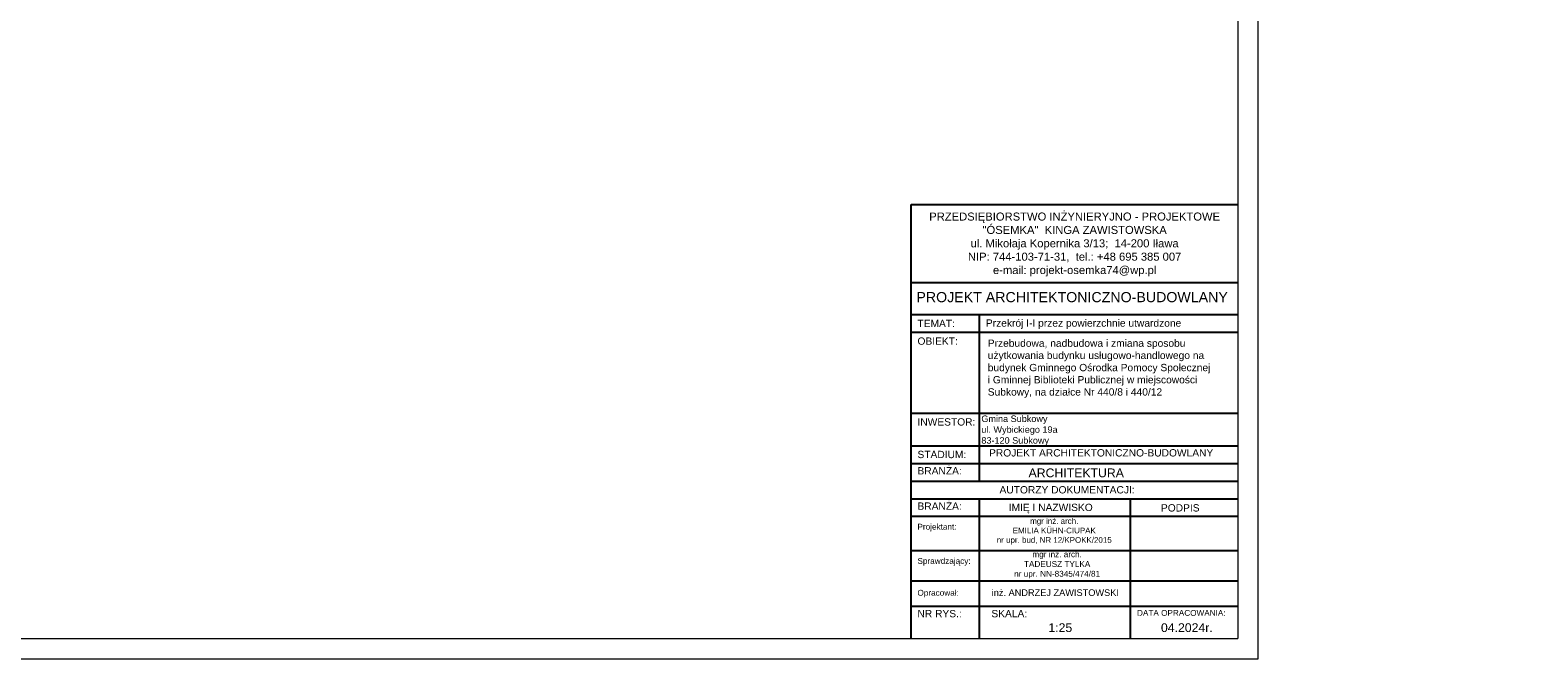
# Model space of a CAD drawing. Header units: millimetres. Extents: x 6197 to 108098, y 4257 to 29730.
# Tile 140 of 148: x 67370 to 71080, y 9027 to 10575. Entities that reach past the tile are written whole.
import ezdxf

# ---------------------------------------------------------------- set-up
doc = ezdxf.new("R2010")
doc.units = ezdxf.units.MM
doc.layers.add('R-TAB', color=1, linetype='Continuous')
doc.styles.get("Standard").update_dxf_attribs({"font": 'arial.ttf'})

msp = doc.modelspace()

# ---------------------------------------------------------------- linework, layer by layer
at = {"lineweight": 20}
for p, q in [((70391.65457410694, 9027.33423355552), (70391.65457410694, 13227.33423355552)), ((70341.65457410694, 13177.33423355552), (70341.65457410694, 9077.33423355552)), ((64501.65457410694, 9077.33423355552), (70341.65457410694, 9077.33423355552)), ((64451.65457410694, 9027.33423355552), (70391.65457410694, 9027.33423355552))]:
    msp.add_line(p, q, dxfattribs=at)
at = {"layer": 'R-TAB', "color": 0}
for p, q in [((69538.18747396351, 10145.84441057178), (70341.65457410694, 10145.84441057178)), ((69538.18747396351, 9205.456946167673), (69538.18747396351, 10145.84441057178)), ((69538.18747396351, 9953.805833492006), (70341.65457410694, 9953.805833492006)), ((69538.18747396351, 9874.830833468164), (70341.65457410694, 9874.830833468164)), ((69705.79028196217, 9465.090550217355), (69705.79028196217, 9874.830833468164)), ((69538.18747396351, 9831.394583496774), (70341.65457410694, 9831.394583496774)), ((69538.18747396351, 9632.43509975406), (70341.65457410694, 9632.43509975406)), ((69538.18747396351, 9551.963050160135), (70341.65457410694, 9551.963050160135)), ((69538.18747396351, 9508.526800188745), (70341.65457410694, 9508.526800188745)), ((69538.18747396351, 9465.090550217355), (70341.65457410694, 9465.090550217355)), ((69538.18747396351, 9421.654300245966), (70341.65457410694, 9421.654300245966)), ((69705.79028196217, 9205.456946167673), (69705.79028196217, 9421.654300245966)), ((70077.26243634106, 9205.456946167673), (70077.26243634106, 9421.654300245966)), ((69538.18747396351, 9378.218050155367), (70341.65457410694, 9378.218050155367)), ((69538.18747396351, 9294.00036672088), (70341.65457410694, 9294.00036672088)), ((69538.18747396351, 9219.819208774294), (70341.65457410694, 9219.819208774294)), ((69538.18747396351, 9077.33423355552), (69538.18747396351, 9219.819208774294)), ((69538.18747396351, 9219.819208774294), (70341.65457410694, 9219.819208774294)), ((69538.18747396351, 9219.819208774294), (70341.65457410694, 9219.819208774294)), ((69538.18747396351, 9219.819208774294), (70341.65457410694, 9219.819208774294)), ((69705.79028196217, 9077.33423355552), (69705.79028196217, 9219.819208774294)), ((70077.26243634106, 9077.33423355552), (70077.26243634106, 9219.819208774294)), ((69538.18747396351, 9156.981325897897), (70341.65457410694, 9156.981325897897))]:
    msp.add_line(p, q, dxfattribs=at)

# ---------------------------------------------------------------- texts
at = {"lineweight": 0, "insert": (69726.3670958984, 9813.480281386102), "char_height": 18, "width": 610.1979330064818, "attachment_point": 1}
msp.add_mtext('\\A1;Przebudowa, nadbudowa i zmiana sposobu użytkowania budynku usługowo-handlowego na budynek Gminnego Ośrodka Pomocy Społecznej ^Ji Gminnej Biblioteki Publicznej w miejscowości Subkowy, na działce Nr 440/8 i 440/12', dxfattribs=at)
at = {"layer": 'R-TAB', "color": 0, "ltscale": 24}
for s, insert, char_height, width, attachment_point in [('PRZEDSIĘBIORSTWO INŻYNIERYJNO - PROJEKTOWE\\P"ÓSEMKA"  KINGA ZAWISTOWSKA\\Pul. Mikołaja Kopernika 3/13;  14-200 Iława\\PNIP: 744-103-71-31,  tel.: +48 695 385 007\\Pe-mail: projekt-osemka74@wp.pl', (69940.14278025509, 10047.34175291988), 19.74375, 781.7201668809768, 5), ('PROJEKT ARCHITEKTONICZNO-BUDOWLANY', (69550.75343389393, 9930.31276443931), 25, 1090.217896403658, 1), ('TEMAT:', (69553.4340090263, 9861.94348946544), 18, 136.7002584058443, 1), ('Przekrój I-I przez powierzchnie utwardzone', (69721.81557984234, 9862.991310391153), 18, 711.5777248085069, 1), ('OBIEKT:', (69553.4340090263, 9818.587470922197), 18, 136.7002584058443, 1), ('INWESTOR:', (69553.4340090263, 9619.627987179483), 18, 136.7002584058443, 1), ('Gmina Subkowy\\Pul. Wybickiego 19a\\P83-120 Subkowy', (69710.64175791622, 9626.414865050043), 16, 675.7762097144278, 1), ('STADIUM:', (69553.4340090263, 9539.469730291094), 18, 136.7002584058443, 1), ('PROJEKT ARCHITEKTONICZNO-BUDOWLANY', (69729.54557127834, 9543.511056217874), 18, 1090.217896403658, 1), ('BRANŻA:', (69553.4340090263, 9499.237431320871), 18, 136.7002584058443, 1), ('ARCHITEKTURA', (69826.70260186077, 9496.033480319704), 21.6, 490.7206424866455, 1), ('\\pi208.80059;AUTORZY DOKUMENTACJI:', (69546.49243302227, 9452.5621688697), 18, 747.8999604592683, 1), ('BRANŻA:', (69553.4340090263, 9412.364931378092), 18, 136.7002584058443, 1), ('\\pi13.924;IMIĘ I NAZWISKO', (69763.97044248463, 9409.182685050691), 18, 253.4201483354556, 1), ('PODPIS', (70152.48521156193, 9408.079083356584), 18, 136.7002584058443, 1), ('Projektant:', (69553.4340090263, 9359.787653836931), 14.4, 136.7002584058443, 1), ('{\\C256;\\c0;mgr inż. arch. \\PEMILIA KÜHN-CIUPAK\\Pnr upr. bud, NR 12/KPOKK/2015}', (69889.99772281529, 9373.68055084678), 14, 282.632780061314, 2), ('Sprawdzający:', (69553.4340090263, 9275.569970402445), 14.4, 136.7002584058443, 1), ('{\\C256;\\c0;mgr inż. arch. \\PTADEUSZ TYLKA\\Pnr upr. NN-8345/474/81}', (69897.11652393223, 9292.014890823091), 14.4, 350.3374905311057, 2), ('Opracował:', (69553.4340090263, 9197.194792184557), 14.4, 136.7002584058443, 1), ('inż. ANDRZEJ ZAWISTOWSKI', (69892.59400815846, 9182.041136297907), 16.2, 346.4996319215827, 8), ('NR RYS.:', (69553.4340090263, 9147.691957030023), 18, 136.7002584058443, 1), ('SKALA:', (69735.3528913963, 9147.691957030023), 18, 136.7002584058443, 1), ('DATA OPRACOWANIA:', (70093.67430229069, 9147.691957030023), 14.4, 278.3072259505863, 1), ('1:25', (69875.48340887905, 9114.938871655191), 21.6, 136.7002584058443, 1), ('04.2024r.', (70152.48521156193, 9114.938871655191), 21.6, 136.7002584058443, 1)]:
    msp.add_mtext(s, dxfattribs=dict(at, insert=insert, char_height=char_height, width=width, attachment_point=attachment_point))

doc.saveas('drawing.dxf')
